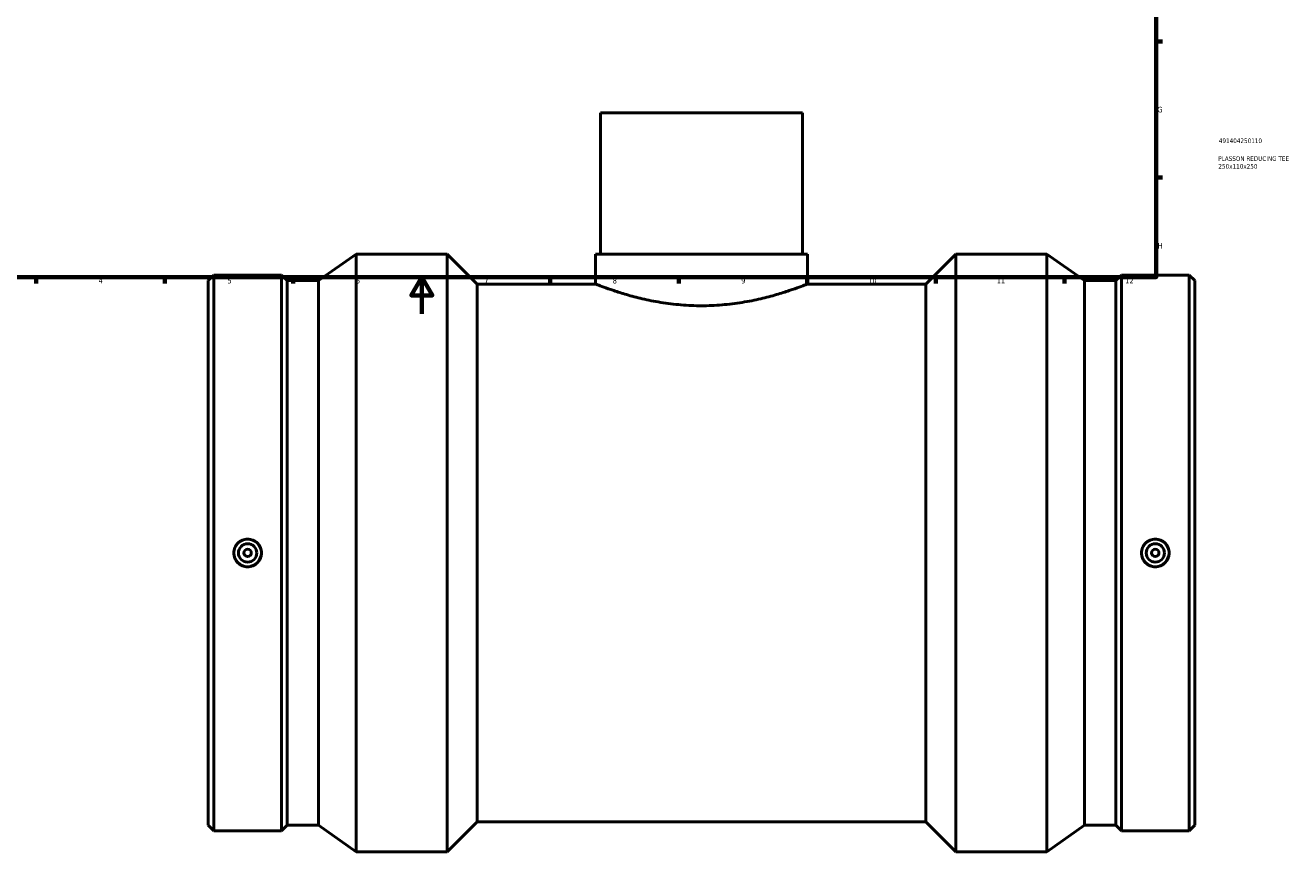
# Model space of a CAD drawing. Header units: millimetres. Extents: x -424 to 1632, y -293 to 1302.
# Tile 2 of 7: x 204 to 894, y -293 to 157. Entities that reach past the tile are written whole.
import ezdxf

# ---------------------------------------------------------------- set-up
doc = ezdxf.new("R2010")
doc.units = ezdxf.units.MM
for name, color, linetype, lineweight in [('Border (ANSI)', 7, 'Continuous', 70), ('Title (ISO)', 7, 'Continuous', 50), ('Visible (ANSI)', 7, 'Continuous', 50)]:
    doc.layers.add(name, color=color, linetype=linetype, lineweight=lineweight)
doc.styles.add('Note Text (ANSI)', font='tahoma.ttf')
doc.styles.add('Note Text (ISO)', font='tahoma.ttf')

# ---------------------------------------------------------------- blocks, each defined once
blk = doc.blocks.new('Borders Default Border')
at = {"layer": 'Border (ANSI)'}
for p, q in [((821, 148.5), (824.45, 148.5)), ((821, 74.25), (824.45, 74.25)), ((210.25, 20), (210.25, 16.55)), ((280.33, 20), (280.33, 16.55)), ((350.42, 20), (350.42, 16.55)), ((490.58, 20), (490.58, 16.55)), ((560.67, 20), (560.67, 16.55)), ((630.75, 20), (630.75, 16.55)), ((700.83, 20), (700.83, 16.55)), ((770.92, 20), (770.92, 16.55))]:
    blk.add_line(p, q, dxfattribs=at)
at = {"layer": 'Border (ANSI)', "flags": 128}
for points in [[(20, 20), (20, 574), (821, 574), (821, 20), (20, 20)], [(420.5, 0), (420.5, 20), (414.73, 10), (426.27, 10), (420.5, 20)]]:
    blk.add_lwpolyline(points, dxfattribs=at)
at = {"layer": 'Border (ANSI)', "color": 230, "true_color": 0xff0080, "attachment_point": 7, "style": 'Note Text (ANSI)'}
for s, insert, char_height in [('G', (821.66, 109.79), 3.05), ('H', (821.81, 35.6), 3.05), ('4', (244.23, 16.55), 3.05), ('5', (314.48, 16.49), 3.05), ('6', (384.49, 16.49), 3.05), ('7', (454.6, 16.55), 3.05), ('8', (524.63, 16.48), 3.05), ('9', (594.7, 16.49), 3.05), ('10', (663.96, 16.49), 3.048), ('11', (734.04, 16.55), 3.048), ('12', (804.13, 16.55), 3.048)]:
    blk.add_mtext(s, dxfattribs=dict(at, insert=insert, char_height=char_height))
blk = doc.blocks.new('Title Blocks ISO')
at = {"layer": 'Title (ISO)', "color": 232, "true_color": 0xca0064, "style": 'Note Text (ISO)'}
for tag, p in [('PART_NUMBER_001', (34.16, 73.13)), ('DESCRIPTION_001', (33.84, 63.4)), ('DESCRIPTION_002', (33.91, 59.18))]:
    blk.add_attdef(tag, p, '', height=2.5, dxfattribs=at)

msp = doc.modelspace()

# ---------------------------------------------------------------- linework, layer by layer
at = {"layer": 'Visible (ANSI)'}
for p, q in [((628.031, 109.529), (518.031, 109.529)), ((518.031, 109.529), (518.031, 32.529)), ((628.031, 109.529), (628.031, 32.529)), ((364.231, 18.087), (384.731, 32.529)), ((384.731, -293.471), (384.731, 32.529)), ((384.731, 32.529), (434.336, 32.529)), ((434.336, -293.471), (434.336, 32.529)), ((450.636, 16.229), (434.336, 32.529)), ((515.281, 32.529), (630.781, 32.529)), ((515.281, 32.529), (515.281, 16.229)), ((630.781, 32.529), (630.781, 16.229)), ((695.426, 16.229), (711.726, 32.529)), ((711.726, -293.471), (711.726, 32.529)), ((711.726, 32.529), (761.331, 32.529)), ((761.331, -293.471), (761.331, 32.529)), ((781.831, 18.087), (761.331, 32.529)), ((304.031, 18.087), (307.063, 21.119)), ((307.063, -282.061), (307.063, 21.119)), ((307.063, 21.119), (343.999, 21.119)), ((343.999, -282.061), (343.999, 21.119)), ((347.031, 18.087), (343.999, 21.119)), ((799.031, 18.087), (802.063, 21.119)), ((802.063, -282.061), (802.063, 21.119)), ((802.063, 21.119), (838.999, 21.119)), ((838.999, -282.061), (838.999, 21.119)), ((842.031, 18.087), (838.999, 21.119)), ((304.031, -279.029), (304.031, 18.087)), ((347.031, -279.029), (347.031, 18.087)), ((347.031, 18.087), (364.231, 18.087)), ((364.231, -279.029), (364.231, 18.087)), ((450.636, -277.171), (450.636, 16.229)), ((450.636, 16.229), (515.281, 16.229)), ((630.781, 16.229), (695.426, 16.229)), ((695.426, -277.171), (695.426, 16.229)), ((781.831, -279.029), (781.831, 18.087)), ((781.831, 18.087), (799.031, 18.087)), ((799.031, -279.029), (799.031, 18.087)), ((842.031, -279.029), (842.031, 18.087)), ((304.031, -279.029), (307.063, -282.061)), ((307.063, -282.061), (343.999, -282.061)), ((347.031, -279.029), (343.999, -282.061)), ((347.031, -279.029), (364.231, -279.029)), ((364.231, -279.029), (384.731, -293.471)), ((450.636, -277.171), (434.336, -293.471)), ((450.636, -277.171), (695.426, -277.171)), ((695.426, -277.171), (711.726, -293.471)), ((781.831, -279.029), (761.331, -293.471)), ((781.831, -279.029), (799.031, -279.029)), ((799.031, -279.029), (802.063, -282.061)), ((802.063, -282.061), (838.999, -282.061)), ((842.031, -279.029), (838.999, -282.061)), ((384.731, -293.471), (434.336, -293.471)), ((711.726, -293.471), (761.331, -293.471))]:
    msp.add_line(p, q, dxfattribs=at)
for centre, radius in [((325.531, -130.471), 7.5), ((820.531, -130.471), 7.5), ((325.531, -130.471), 5), ((325.531, -130.471), 2), ((820.531, -130.471), 5), ((820.531, -130.471), 2)]:
    msp.add_circle(centre, radius, dxfattribs=at)
for points, knots in [([(630.781, 16.229), (630.781, 16.229), (630.426, 16.088), (628.945, 15.514), (627.82, 15.082), (624.86, 13.994), (623.024, 13.338), (618.798, 11.924), (616.407, 11.167), (611.324, 9.694), (608.451, 8.924), (602.184, 7.465), (598.791, 6.777), (591.691, 5.623), (587.978, 5.158), (580.484, 4.538), (576.702, 4.384), (569.36, 4.384), (565.579, 4.538), (558.084, 5.158), (554.371, 5.623), (547.271, 6.777), (543.878, 7.465), (537.612, 8.924), (534.739, 9.694), (529.655, 11.167), (527.265, 11.924), (523.039, 13.338), (521.202, 13.994), (518.243, 15.082), (517.117, 15.514), (515.636, 16.088), (515.281, 16.229), (515.281, 16.229)], [8.8058335, 8.8058335, 8.8058335, 8.8058335, 9.906043, 9.906043, 11.0062524, 11.0062524, 12.1064618, 12.1064618, 13.2066712, 13.2066712, 14.3079202, 14.3079202, 15.4091691, 15.4091691, 16.5104181, 16.5104181, 17.6116671, 17.6116671, 18.7129161, 18.7129161, 19.8141651, 19.8141651, 20.915414, 20.915414, 22.016663, 22.016663, 23.1168724, 23.1168724, 24.2170818, 24.2170818, 25.3172912, 25.3172912, 26.4175006, 26.4175006, 26.4175006, 26.4175006]), ([(325.531, -122.919), (326.479, -122.919), (327.489, -123.109), (329.347, -123.881), (330.195, -124.463), (331.532, -125.805), (332.111, -126.654), (332.878, -128.514), (333.067, -129.524), (333.067, -131.418), (332.878, -132.429), (332.111, -134.288), (331.532, -135.137), (330.195, -136.479), (329.347, -137.061), (327.489, -137.833), (326.479, -138.024), (324.584, -138.024), (323.573, -137.833), (321.715, -137.061), (320.868, -136.479), (319.531, -135.137), (318.952, -134.288), (318.184, -132.429), (317.995, -131.418), (317.995, -129.524), (318.184, -128.514), (318.952, -126.654), (319.531, -125.805), (320.868, -124.463), (321.715, -123.881), (323.573, -123.109), (324.584, -122.919), (325.531, -122.919)], [0, 0, 0, 0, 0.2842978, 0.2842978, 0.5685956, 0.5685956, 0.8527518, 0.8527518, 1.1369079, 1.1369079, 1.4210641, 1.4210641, 1.7052202, 1.7052202, 1.989518, 1.989518, 2.2738158, 2.2738158, 2.5581137, 2.5581137, 2.8424115, 2.8424115, 3.1265676, 3.1265676, 3.4107238, 3.4107238, 3.6948799, 3.6948799, 3.9790361, 3.9790361, 4.2633339, 4.2633339, 4.5476317, 4.5476317, 4.5476317, 4.5476317]), ([(820.531, -138.024), (819.584, -138.024), (818.573, -137.833), (816.715, -137.061), (815.868, -136.479), (814.531, -135.137), (813.952, -134.288), (813.184, -132.429), (812.995, -131.418), (812.995, -129.524), (813.184, -128.514), (813.952, -126.654), (814.531, -125.805), (815.868, -124.463), (816.715, -123.881), (818.573, -123.109), (819.584, -122.919), (821.479, -122.919), (822.489, -123.109), (824.347, -123.881), (825.195, -124.463), (826.532, -125.805), (827.111, -126.654), (827.878, -128.514), (828.067, -129.524), (828.067, -131.418), (827.878, -132.429), (827.111, -134.288), (826.532, -135.137), (825.195, -136.479), (824.347, -137.061), (822.489, -137.833), (821.479, -138.024), (820.531, -138.024)], [0, 0, 0, 0, 0.2842978, 0.2842978, 0.5685956, 0.5685956, 0.8527518, 0.8527518, 1.1369079, 1.1369079, 1.4210641, 1.4210641, 1.7052202, 1.7052202, 1.989518, 1.989518, 2.2738158, 2.2738158, 2.5581137, 2.5581137, 2.8424115, 2.8424115, 3.1265676, 3.1265676, 3.4107238, 3.4107238, 3.6948799, 3.6948799, 3.9790361, 3.9790361, 4.2633339, 4.2633339, 4.5476317, 4.5476317, 4.5476317, 4.5476317])]:
    msp.add_open_spline(points, degree=3, knots=knots, dxfattribs=at)

# ---------------------------------------------------------------- block references
msp.add_blockref('Borders Default Border', (0, 0))
msp.add_blockref('Title Blocks ISO', (821, 20)).add_auto_attribs({'PART_NUMBER_001': '491404250110', 'DESCRIPTION_001': 'PLASSON REDUCING TEE', 'DESCRIPTION_002': '250x110x250'})

doc.saveas('drawing.dxf')
